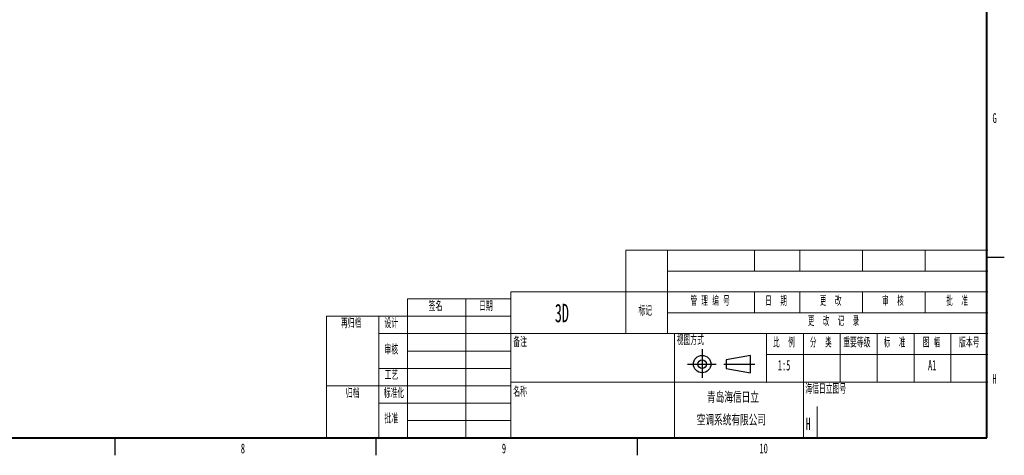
# Model space of a CAD drawing. Header units: millimetres. Extents: x 25 to 1935, y 715 to 2336.
# Tile 64 of 222: x 568 to 851, y 730 to 855. Entities that reach past the tile are written whole.
import ezdxf

# ---------------------------------------------------------------- set-up
doc = ezdxf.new("R2010")
doc.units = ezdxf.units.MM
doc.header["$LTSCALE"] = 2
doc.linetypes.add('CENTERX2', pattern=[20.32, 12.7, -2.54, 2.54, -2.54])
doc.linetypes.add('HIDDEN', pattern=[9.525, 6.35, -3.175])
doc.layers.get('0').update_dxf_attribs({"color": 2})
doc.layers.add('标注层', color=7, linetype='Continuous')
doc.layers.add('粗图框层', color=7, linetype='Continuous', lineweight=40)
doc.layers.add('轮廓实线层', color=7, linetype='Continuous', lineweight=30)
doc.styles.add('SLDTEXTSTYLE0', font='TXT', dxfattribs={"width": 0.6})
doc.styles.add('SLDTEXTSTYLE1', font='TXT', dxfattribs={"width": 0.56})
doc.styles.add('SLDTEXTSTYLE2', font='TXT', dxfattribs={"width": 0.53, "bigfont": 'bigfont'})
doc.styles.add('SLDTEXTSTYLE3', font='TXT', dxfattribs={"width": 0.56, "bigfont": 'bigfont'})
doc.styles.add('SLDTEXTSTYLE5', font='TXT', dxfattribs={"width": 0.54, "bigfont": 'bigfont'})
doc.styles.add('SLDTEXTSTYLE6', font='TXT', dxfattribs={"width": 0.524, "bigfont": 'bigfont'})
doc.styles.add('SLDTEXTSTYLE7', font='TXT', dxfattribs={"width": 0.534286, "bigfont": 'bigfont'})

# ---------------------------------------------------------------- blocks, each defined once
blk = doc.blocks.new('SW_NOTE_3')
at = {"color": 0, "linetype": 'Continuous', "lineweight": 15, "char_height": 3.175, "attachment_point": 2, "style": 'SLDTEXTSTYLE3'}
for s, insert in [('青岛海信日立', (8.81, 4.09)), ('空调系统有限公司', (8.36, -2.45))]:
    blk.add_mtext(s, dxfattribs=dict(at, insert=insert))

msp = doc.modelspace()

# ---------------------------------------------------------------- linework, layer by layer
at = {"color": 7, "linetype": 'Continuous', "lineweight": 0}
for p, q in [((845.634, 788.986), (741.834, 788.986)), ((741.834, 788.986), (741.834, 776.986)), ((845.634, 788.986), (741.834, 788.986)), ((741.834, 788.986), (741.834, 776.986)), ((741.834, 788.986), (845.833, 788.986)), ((753.834, 788.986), (753.834, 776.986)), ((753.834, 788.986), (753.834, 776.986)), ((778.834, 782.986), (778.834, 788.986)), ((778.834, 782.986), (778.834, 788.986)), ((791.834, 782.986), (791.834, 788.986)), ((791.834, 782.986), (791.834, 788.986)), ((791.834, 782.986), (791.834, 788.986)), ((809.834, 782.986), (809.834, 788.986)), ((809.834, 782.986), (809.834, 788.986)), ((809.834, 782.986), (809.834, 788.986)), ((827.834, 782.986), (827.834, 788.986)), ((827.834, 782.986), (827.834, 788.986)), ((827.834, 782.986), (827.834, 788.986)), ((845.833, 782.986), (753.834, 782.986)), ((845.833, 782.986), (753.834, 782.986)), ((845.634, 776.986), (708.832, 776.986)), ((708.832, 734.986), (708.832, 776.986)), ((741.634, 776.986), (845.833, 776.986)), ((741.634, 776.986), (845.833, 776.986)), ((741.834, 776.986), (741.834, 764.986)), ((753.834, 776.986), (753.834, 764.986)), ((778.834, 770.986), (778.834, 776.986)), ((791.834, 770.986), (791.834, 776.986)), ((809.834, 770.986), (809.834, 776.986)), ((827.834, 770.986), (827.834, 776.986)), ((679.14, 734.986), (679.14, 774.986)), ((679.14, 774.986), (708.832, 774.986)), ((679.14, 774.986), (708.832, 774.986)), ((679.14, 774.986), (708.832, 774.986)), ((695.832, 734.986), (695.832, 774.986)), ((655.833, 734.986), (655.833, 769.986)), ((655.833, 769.986), (708.832, 769.986)), ((670.833, 769.986), (670.833, 734.986)), ((677.833, 769.986), (708.832, 769.986)), ((677.833, 769.986), (708.832, 769.986)), ((845.833, 770.986), (753.834, 770.986)), ((670.833, 764.986), (845.833, 764.986)), ((679.14, 764.986), (708.832, 764.986)), ((679.14, 764.986), (708.832, 764.986)), ((755.833, 734.986), (755.833, 764.986)), ((782.233, 764.986), (782.233, 750.986)), ((792.833, 734.986), (792.833, 764.986)), ((803.433, 750.986), (803.433, 764.986)), ((814.033, 750.986), (814.033, 764.986)), ((824.633, 750.986), (824.633, 764.986)), ((835.233, 750.986), (835.233, 764.986)), ((679.14, 759.986), (708.832, 759.986)), ((782.233, 758.986), (845.833, 758.986)), ((822.384, 758.986), (834.383, 758.986)), ((670.833, 754.986), (708.832, 754.986)), ((679.14, 754.986), (708.832, 754.986)), ((655.833, 749.986), (670.833, 749.986)), ((670.833, 749.986), (708.832, 749.986)), ((670.833, 749.986), (708.832, 749.986)), ((708.832, 750.986), (845.833, 750.986)), ((670.833, 744.986), (708.832, 744.986)), ((679.14, 739.986), (708.832, 739.986)), ((679.14, 739.986), (708.832, 739.986))]:
    msp.add_line(p, q, dxfattribs=at)
at = {"color": 7, "linetype": 'HIDDEN', "lineweight": 0}
msp.add_line((796.834, 743.986), (796.834, 734.986), dxfattribs=at)
at = {"layer": '标注层', "color": 7, "linetype": 'CENTERX2'}
msp.add_line((769.954, 756.226), (778.907, 756.226), dxfattribs=at)
at = {"layer": '粗图框层', "color": 7}
for p, q in [((845.504, 734.986), (845.504, 1288.986)), ((44.555, 734.986), (845.504, 734.986))]:
    msp.add_line(p, q, dxfattribs=at)
at = {"layer": '轮廓实线层', "color": 7}
for p, q in [((845.555, 786.986), (850.555, 786.986)), ((777.657, 758.726), (770.657, 757.476)), ((777.657, 753.726), (777.657, 758.726)), ((770.657, 757.476), (770.657, 754.976)), ((770.657, 754.976), (777.657, 753.726)), ((595.055, 734.986), (595.055, 729.986)), ((670.055, 734.986), (670.055, 729.986)), ((745.055, 734.986), (745.055, 729.986))]:
    msp.add_line(p, q, dxfattribs=at)
at = {"layer": '轮廓实线层', "color": 7, "linetype": 'CENTERX2'}
for p, q in [((763.757, 760.477), (763.757, 752.226)), ((759.506, 756.226), (767.757, 756.226))]:
    msp.add_line(p, q, dxfattribs=at)
at = {"layer": '轮廓实线层', "color": 7}
for radius in [2.5, 1.25]:
    msp.add_circle((763.757, 756.226), radius, dxfattribs=at)

# ---------------------------------------------------------------- block references
at = {"color": 7, "linetype": 'Continuous', "lineweight": 15}
msp.add_blockref('SW_NOTE_3', (763.795, 744.177), dxfattribs=at)

# ---------------------------------------------------------------- texts
at = {"color": 7, "linetype": 'Continuous', "lineweight": 15, "attachment_point": 1}
for s, insert, char_height, style in [('管 理 编 号', (760.412, 775.521), 2.5, 'SLDTEXTSTYLE7'), ('日  期', (781.878, 775.521), 2.5, 'SLDTEXTSTYLE2'), ('更  改', (797.561, 775.521), 2.5, 'SLDTEXTSTYLE2'), ('审  核', (815.441, 775.521), 2.5, 'SLDTEXTSTYLE2'), ('批  准', (833.887, 775.521), 2.5, 'SLDTEXTSTYLE2'), ('签名', (685.18, 774.036), 2.5, 'SLDTEXTSTYLE3'), ('日期', (699.666, 774.036), 2.5, 'SLDTEXTSTYLE3'), ('标记', (745.46, 772.687), 2.5, 'SLDTEXTSTYLE3'), ('再归档', (659.975, 769.095), 2.5, 'SLDTEXTSTYLE3'), ('设计', (672.503, 769.095), 2.5, 'SLDTEXTSTYLE3'), ('更  改  记  录', (794.13, 769.719), 2.5, 'SLDTEXTSTYLE6'), ('备注', (709.492, 763.71), 2.5, 'SLDTEXTSTYLE3'), ('视图方式', (756.433, 764.234), 2.5, 'SLDTEXTSTYLE3'), ('比  例', (784.147, 763.545), 2.5, 'SLDTEXTSTYLE2'), ('分  类', (794.732, 763.545), 2.5, 'SLDTEXTSTYLE2'), ('重要等级', (804.269, 763.545), 2.5, 'SLDTEXTSTYLE3'), ('标  准', (815.924, 763.545), 2.5, 'SLDTEXTSTYLE2'), ('版本号', (837.546, 763.545), 2.5, 'SLDTEXTSTYLE3'), ('审核', (672.503, 761.522), 2.5, 'SLDTEXTSTYLE3'), ('工艺', (672.503, 754.244), 2.5, 'SLDTEXTSTYLE3'), ('名称', (709.492, 749.4), 2.5, 'SLDTEXTSTYLE3'), ('海信日立图号', (793.373, 750.222), 2.5, 'SLDTEXTSTYLE3'), ('归档', (661.404, 748.991), 2.5, 'SLDTEXTSTYLE3'), ('批准', (672.503, 741.718), 2.5, 'SLDTEXTSTYLE3'), ('H', (793.523, 740.797), 3.5, 'SLDTEXTSTYLE1')]:
    msp.add_mtext(s, dxfattribs=dict(at, insert=insert, char_height=char_height, style=style))
at = {"color": 7, "linetype": 'Continuous', "lineweight": 0, "char_height": 2.5}
for s, insert, attachment_point, style in [('图 幅', (827.147, 763.545), 1, 'SLDTEXTSTYLE5'), ('标准化', (675.211, 748.991), 2, 'SLDTEXTSTYLE3')]:
    msp.add_mtext(s, dxfattribs=dict(at, insert=insert, attachment_point=attachment_point, style=style))
at = {"layer": '标注层', "color": 7, "char_height": 2.8, "attachment_point": 1, "style": 'SLDTEXTSTYLE0'}
for s, insert in [('G', (847.155, 828.374)), ('H', (847.155, 753.374)), ('8', (631.22, 733.374)), ('9', (706.22, 733.374)), ('10', (780.22, 733.374))]:
    msp.add_mtext(s, dxfattribs=dict(at, insert=insert))
at = {"layer": '标注层', "char_height": 3, "attachment_point": 1, "style": 'SLDTEXTSTYLE1'}
for s, insert in [('1:5', (785.477, 757.398)), ('A1', (828.636, 757.398))]:
    msp.add_mtext(s, dxfattribs=dict(at, insert=insert))
at = {"layer": '轮廓实线层', "insert": (721.446, 773.56), "char_height": 5.2917, "attachment_point": 1, "style": 'SLDTEXTSTYLE1'}
msp.add_mtext('3D', dxfattribs=at)

doc.saveas('drawing.dxf')
